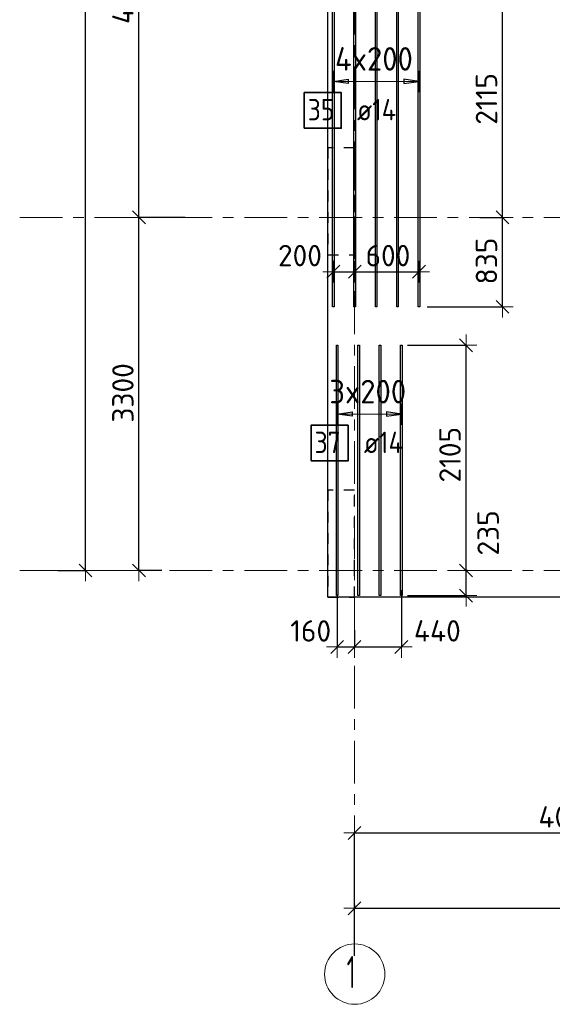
# Model space of a CAD drawing. Header units: metres. Extents: x -38 to 107, y -15 to 21.
# Tile 2 of 254: x -2.63 to 2.35, y -4.05 to 5.15. Entities that reach past the tile are written whole.
import ezdxf

# ---------------------------------------------------------------- set-up
doc = ezdxf.new("R2010")
doc.units = ezdxf.units.M
doc.header["$PDMODE"] = 65
for name, pattern in [('______11', [0.5, 0.4, -0.05, 0, -0.05]), ('______2', [0.0405, 0.03, -0.0105]), ('______5', [1.1, 0.8, -0.1, 0.1, -0.1])]:
    doc.linetypes.add(name, pattern=pattern)
for name, color, linetype, lineweight in [('XR$1$Осевая линия (1)', 7, '______5', 13), ('XR$1$Размерная линия (1)', 7, 'Continuous', 13), ('XR$5$Перекрытие (1)', 7, 'Continuous', 35), ('XR$5$Размерная линия (1)', 7, 'Continuous', 13)]:
    doc.layers.add(name, color=color, linetype=linetype, lineweight=lineweight)
doc.layers.add('XR$5$Арм.стержн.Доп. Арм верхн.зоны Х', color=7, linetype='Continuous', lineweight=35, true_color=0x8c8cff)
doc.layers.add('XR$7$Стена_ бетон несущ.', color=7, linetype='Continuous', lineweight=70, true_color=0xb4b496)
doc.styles.add('ISOCPEUR', font='txt')
doc.dimstyles.new('DIMSTYLE_2', dxfattribs={"dimtxt": 0.2, "dimasz": 0.2, "dimexe": 0, "dimexo": 0, "dimgap": 0.1, "dimtad": 2, "dimdec": 0, "dimlfac": 1000, "dimrnd": 5, "dimzin": 12, "dimdsep": 46, "dimtxsty": 'ISOCPEUR', "dimblk1": 'ALL_ML_STRICH', "dimblk2": 'ALL_ML_STRICH', "dimsah": 1, "dimcen": 0, "dimclrd": 7, "dimclre": 256, "dimclrt": 7, "dimadec": 0, "dimazin": 0, "dimtfac": 1, "dimtdec": 0, "dimtix": 1, "dimtmove": 2, "dimatfit": 3, "dimfxl": 0, "dimtzin": 0, "dimlwd": 0, "dimlwe": -3, "dimarcsym": 0})
doc.dimstyles.new('DIMSTYLE_3', dxfattribs={"dimtxt": 0.2, "dimasz": 0.2, "dimexe": 0, "dimexo": 0, "dimgap": 0.1, "dimtad": 2, "dimdec": 0, "dimlfac": 1000, "dimrnd": 5, "dimzin": 12, "dimdsep": 46, "dimtxsty": 'ISOCPEUR', "dimblk1": 'ALL_ML_STRICH', "dimblk2": 'ALL_ML_STRICH', "dimsah": 1, "dimcen": 0, "dimclrd": 7, "dimclre": 256, "dimclrt": 7, "dimadec": 0, "dimazin": 0, "dimtfac": 1, "dimtdec": 0, "dimtix": 1, "dimtmove": 2, "dimatfit": 3, "dimfxl": 0, "dimtzin": 0, "dimlwd": 0, "dimlwe": -3, "dimarcsym": 0})
doc.dimstyles.new('DIMSTYLE_36', dxfattribs={"dimtxt": 0.2, "dimasz": 0.2, "dimexe": 0, "dimexo": 0, "dimgap": 0.1, "dimtad": 0, "dimdec": 0, "dimlfac": 1000, "dimrnd": 5, "dimzin": 12, "dimdsep": 46, "dimtxsty": 'ISOCPEUR', "dimblk1": 'ALL_ML_STRICH', "dimblk2": 'ALL_ML_STRICH', "dimsah": 1, "dimcen": 0, "dimclrd": 7, "dimclre": 256, "dimclrt": 7, "dimadec": 0, "dimazin": 0, "dimtfac": 1, "dimtdec": 0, "dimtix": 1, "dimtmove": 2, "dimatfit": 3, "dimfxl": 0, "dimtvp": 1.2, "dimtzin": 0, "dimlwd": 0, "dimlwe": -3, "dimarcsym": 0})
doc.dimstyles.new('DIMSTYLE_37', dxfattribs={"dimtxt": 0.2, "dimasz": 0.2, "dimexe": 0, "dimexo": 0, "dimgap": 0.1, "dimtad": 2, "dimdec": 0, "dimlfac": 1000, "dimrnd": 5, "dimzin": 12, "dimdsep": 46, "dimtxsty": 'ISOCPEUR', "dimblk1": 'ALL_ML_STRICH', "dimblk2": 'ALL_ML_STRICH', "dimsah": 1, "dimcen": 0, "dimclrd": 7, "dimclre": 256, "dimclrt": 7, "dimadec": 0, "dimazin": 0, "dimtfac": 1, "dimtdec": 0, "dimtix": 1, "dimtmove": 2, "dimatfit": 3, "dimfxl": 0, "dimtvp": 1.2, "dimtzin": 0, "dimlwd": 0, "dimlwe": -3, "dimarcsym": 0})

# ---------------------------------------------------------------- blocks, each defined once
blk = doc.blocks.new('ALL_ML_STRICH')
at = {"color": 0, "linetype": 'ByBlock', "lineweight": -2}
for p, q in [((0, -0.5), (0, 0.5)), ((-1, 0), (0.5, 0)), ((-0.3, -0.3), (0.3, 0.3))]:
    blk.add_line(p, q, dxfattribs=at)
blk = doc.blocks.new('*D4')
at = {"layer": 'DEFPOINTS', "color": 7, "linetype": 'Continuous', "lineweight": 13, "transparency": 33554687}
for p in [(-1.6986, 16.4), (-2.2938, 0), (-2.0153, 0)]:
    blk.add_point(p, dxfattribs=at)
at = {"layer": 'XR$1$Размерная линия (1)', "color": 9, "linetype": 'Continuous', "lineweight": -2, "true_color": 0xc7c7c7, "transparency": 33554687}
for p, q in [((-1.7186, 16.4), (-2.0153, 16.4)), ((-2.2738, 0), (-2.0153, 0))]:
    blk.add_line(p, q, dxfattribs=at)
at = {"layer": 'XR$1$Размерная линия (1)', "color": 7, "linetype": 'Continuous', "lineweight": -2, "transparency": 33554687}
blk.add_line((-2.0153, 0), (-2.0153, 16.4), dxfattribs=at)
at = {"layer": 'XR$1$Размерная линия (1)', "color": 7, "linetype": 'Continuous', "lineweight": 13, "transparency": 33554687, "xscale": 0.2, "yscale": 0.2, "zscale": 0.2}
for p, rotation in [((-2.0153, 16.4), 90), ((-2.0153, 0), 270)]:
    blk.add_blockref('ALL_ML_STRICH', p, dxfattribs=dict(at, rotation=rotation))
at = {"layer": 'XR$1$Размерная линия (1)', "color": 7, "linetype": 'Continuous', "lineweight": 13, "transparency": 33554687, "insert": (-2.1653, 8.22), "char_height": 0.2, "width": 1, "attachment_point": 5, "rotation": 90, "style": 'ISOCPEUR'}
blk.add_mtext('\\A1;{16400}', dxfattribs=at)
blk = doc.blocks.new('*D5')
at = {"layer": 'DEFPOINTS', "color": 7, "linetype": 'Continuous', "lineweight": 13, "transparency": 33554687}
for p in [(-1.0635, 3.3), (-1.5153, 0), (-1.2803, 0)]:
    blk.add_point(p, dxfattribs=at)
at = {"layer": 'XR$1$Размерная линия (1)', "color": 9, "linetype": 'Continuous', "lineweight": -2, "true_color": 0xc7c7c7, "transparency": 33554687}
for p, q in [((-1.0835, 3.3), (-1.5153, 3.3)), ((-1.3003, 0), (-1.5153, 0))]:
    blk.add_line(p, q, dxfattribs=at)
at = {"layer": 'XR$1$Размерная линия (1)', "color": 7, "linetype": 'Continuous', "lineweight": -2, "transparency": 33554687}
blk.add_line((-1.5153, 0), (-1.5153, 3.3), dxfattribs=at)
at = {"layer": 'XR$1$Размерная линия (1)', "color": 7, "linetype": 'Continuous', "lineweight": 13, "transparency": 33554687, "xscale": 0.2, "yscale": 0.2, "zscale": 0.2}
for p, rotation in [((-1.5153, 3.3), 90), ((-1.5153, 0), 270)]:
    blk.add_blockref('ALL_ML_STRICH', p, dxfattribs=dict(at, rotation=rotation))
at = {"layer": 'XR$1$Размерная линия (1)', "color": 7, "linetype": 'Continuous', "lineweight": 13, "transparency": 33554687, "insert": (-1.6653, 1.66), "char_height": 0.2, "width": 0.8, "attachment_point": 5, "rotation": 90, "style": 'ISOCPEUR'}
blk.add_mtext('\\A1;{3300}', dxfattribs=at)
blk = doc.blocks.new('*D6')
at = {"layer": 'DEFPOINTS', "color": 7, "linetype": 'Continuous', "lineweight": 13, "transparency": 33554687}
for p in [(-1.1719, 7.4), (-1.5153, 3.3), (-1.0635, 3.3)]:
    blk.add_point(p, dxfattribs=at)
at = {"layer": 'XR$1$Размерная линия (1)', "color": 9, "linetype": 'Continuous', "lineweight": -2, "true_color": 0xc7c7c7, "transparency": 33554687}
for p, q in [((-1.1919, 7.4), (-1.5153, 7.4)), ((-1.0835, 3.3), (-1.5153, 3.3))]:
    blk.add_line(p, q, dxfattribs=at)
at = {"layer": 'XR$1$Размерная линия (1)', "color": 7, "linetype": 'Continuous', "lineweight": -2, "transparency": 33554687}
blk.add_line((-1.5153, 3.3), (-1.5153, 7.4), dxfattribs=at)
at = {"layer": 'XR$1$Размерная линия (1)', "color": 7, "linetype": 'Continuous', "lineweight": 13, "transparency": 33554687, "xscale": 0.2, "yscale": 0.2, "zscale": 0.2}
for p, rotation in [((-1.5153, 7.4), 90), ((-1.5153, 3.3), 270)]:
    blk.add_blockref('ALL_ML_STRICH', p, dxfattribs=dict(at, rotation=rotation))
at = {"layer": 'XR$1$Размерная линия (1)', "color": 7, "linetype": 'Continuous', "lineweight": 13, "transparency": 33554687, "insert": (-1.6653, 5.37), "char_height": 0.2, "width": 0.8, "attachment_point": 5, "rotation": 90, "style": 'ISOCPEUR'}
blk.add_mtext('\\A1;{4100}', dxfattribs=at)
blk = doc.blocks.new('*D11')
at = {"layer": 'DEFPOINTS', "color": 7, "linetype": 'Continuous', "lineweight": 13, "transparency": 33554687}
for p in [(0.5, -3.1033), (0.5, -3.1563), (61.6, -3.1401)]:
    blk.add_point(p, dxfattribs=at)
at = {"layer": 'XR$1$Размерная линия (1)', "color": 9, "linetype": 'Continuous', "lineweight": -2, "true_color": 0xc7c7c7, "transparency": 33554687}
for p, q in [((0.5, -3.1233), (0.5, -3.1563)), ((61.6, -3.1563), (61.6, -3.1563))]:
    blk.add_line(p, q, dxfattribs=at)
at = {"layer": 'XR$1$Размерная линия (1)', "color": 7, "linetype": 'Continuous', "lineweight": -2, "transparency": 33554687}
blk.add_line((0.5, -3.1563), (61.6, -3.1563), dxfattribs=at)
at = {"layer": 'XR$1$Размерная линия (1)', "color": 7, "linetype": 'Continuous', "lineweight": 13, "transparency": 33554687, "xscale": 0.2, "yscale": 0.2, "zscale": 0.2, "rotation": 180}
blk.add_blockref('ALL_ML_STRICH', (0.5, -3.1563), dxfattribs=at)
at = {"layer": 'XR$1$Размерная линия (1)', "color": 7, "linetype": 'Continuous', "lineweight": 13, "transparency": 33554687, "xscale": 0.2, "yscale": 0.2, "zscale": 0.2}
blk.add_blockref('ALL_ML_STRICH', (61.6, -3.1563), dxfattribs=at)
at = {"layer": 'XR$1$Размерная линия (1)', "color": 7, "linetype": 'Continuous', "lineweight": 13, "transparency": 33554687, "insert": (31.1, -3.0063), "char_height": 0.2, "width": 1, "attachment_point": 5, "style": 'ISOCPEUR'}
blk.add_mtext('\\A1;{61100}', dxfattribs=at)
blk = doc.blocks.new('*D12')
at = {"layer": 'DEFPOINTS', "color": 7, "linetype": 'Continuous', "lineweight": 13, "transparency": 33554687}
for p in [(0.5, -2.452), (4.5, -3.5132), (0.5, -3.6215)]:
    blk.add_point(p, dxfattribs=at)
at = {"layer": 'XR$1$Размерная линия (1)', "color": 9, "linetype": 'Continuous', "lineweight": -2, "true_color": 0xc7c7c7, "transparency": 33554687}
for p, q in [((0.5, -3.6015), (0.5, -2.452)), ((4.5, -3.4932), (4.5, -2.452))]:
    blk.add_line(p, q, dxfattribs=at)
at = {"layer": 'XR$1$Размерная линия (1)', "color": 7, "linetype": 'Continuous', "lineweight": -2, "transparency": 33554687}
blk.add_line((0.5, -2.452), (4.5, -2.452), dxfattribs=at)
at = {"layer": 'XR$1$Размерная линия (1)', "color": 7, "linetype": 'Continuous', "lineweight": 13, "transparency": 33554687, "xscale": 0.2, "yscale": 0.2, "zscale": 0.2, "rotation": 180}
blk.add_blockref('ALL_ML_STRICH', (0.5, -2.452), dxfattribs=at)
at = {"layer": 'XR$1$Размерная линия (1)', "color": 7, "linetype": 'Continuous', "lineweight": 13, "transparency": 33554687, "xscale": 0.2, "yscale": 0.2, "zscale": 0.2}
blk.add_blockref('ALL_ML_STRICH', (4.5, -2.452), dxfattribs=at)
at = {"layer": 'XR$1$Размерная линия (1)', "color": 7, "linetype": 'Continuous', "lineweight": 13, "transparency": 33554687, "insert": (2.5, -2.302), "char_height": 0.2, "width": 0.8, "attachment_point": 5, "style": 'ISOCPEUR'}
blk.add_mtext('\\A1;{4000}', dxfattribs=at)
blk = doc.blocks.new('*D623')
at = {"layer": 'DEFPOINTS', "color": 7, "linetype": 'Continuous', "lineweight": 13, "transparency": 33554687}
for p in [(0.338, -0.204), (0.5, -0.536), (0.338, -0.7143)]:
    blk.add_point(p, dxfattribs=at)
at = {"layer": 'XR$5$Размерная линия (1)', "color": 9, "linetype": 'Continuous', "lineweight": -2, "true_color": 0xc7c7c7, "transparency": 33554687}
for p, q in [((0.338, -0.224), (0.338, -0.7143)), ((0.5, -0.556), (0.5, -0.7143))]:
    blk.add_line(p, q, dxfattribs=at)
at = {"layer": 'XR$5$Размерная линия (1)', "color": 7, "linetype": 'Continuous', "lineweight": -2, "transparency": 33554687}
blk.add_line((0.338, -0.7143), (0.5, -0.7143), dxfattribs=at)
at = {"layer": 'XR$5$Размерная линия (1)', "color": 7, "linetype": 'Continuous', "lineweight": 13, "transparency": 33554687, "xscale": 0.2, "yscale": 0.2, "zscale": 0.2, "rotation": 180}
blk.add_blockref('ALL_ML_STRICH', (0.338, -0.7143), dxfattribs=at)
at = {"layer": 'XR$5$Размерная линия (1)', "color": 7, "linetype": 'Continuous', "lineweight": 13, "transparency": 33554687, "xscale": 0.2, "yscale": 0.2, "zscale": 0.2}
blk.add_blockref('ALL_ML_STRICH', (0.5, -0.7143), dxfattribs=at)
at = {"layer": 'XR$5$Размерная линия (1)', "color": 7, "linetype": 'Continuous', "lineweight": 13, "transparency": 33554687, "insert": (0.0901, -0.5642), "char_height": 0.2, "width": 0.6, "attachment_point": 5, "style": 'ISOCPEUR'}
blk.add_mtext('\\A1;{160}', dxfattribs=at)
blk = doc.blocks.new('*D624')
at = {"layer": 'DEFPOINTS', "color": 7, "linetype": 'Continuous', "lineweight": 13, "transparency": 33554687}
for p in [(0.938, -0.1643), (0.5, -0.536), (0.5, -0.7143)]:
    blk.add_point(p, dxfattribs=at)
at = {"layer": 'XR$5$Размерная линия (1)', "color": 9, "linetype": 'Continuous', "lineweight": -2, "true_color": 0xc7c7c7, "transparency": 33554687}
for p, q in [((0.938, -0.1843), (0.938, -0.7143)), ((0.5, -0.556), (0.5, -0.7143))]:
    blk.add_line(p, q, dxfattribs=at)
at = {"layer": 'XR$5$Размерная линия (1)', "color": 7, "linetype": 'Continuous', "lineweight": -2, "transparency": 33554687}
blk.add_line((0.5, -0.7143), (0.938, -0.7143), dxfattribs=at)
at = {"layer": 'XR$5$Размерная линия (1)', "color": 7, "linetype": 'Continuous', "lineweight": 13, "transparency": 33554687, "xscale": 0.2, "yscale": 0.2, "zscale": 0.2, "rotation": 180}
blk.add_blockref('ALL_ML_STRICH', (0.5, -0.7143), dxfattribs=at)
at = {"layer": 'XR$5$Размерная линия (1)', "color": 7, "linetype": 'Continuous', "lineweight": 13, "transparency": 33554687, "xscale": 0.2, "yscale": 0.2, "zscale": 0.2}
blk.add_blockref('ALL_ML_STRICH', (0.938, -0.7143), dxfattribs=at)
at = {"layer": 'XR$5$Размерная линия (1)', "color": 7, "linetype": 'Continuous', "lineweight": 13, "transparency": 33554687, "insert": (1.2741, -0.5634), "char_height": 0.2, "width": 0.6, "attachment_point": 5, "style": 'ISOCPEUR'}
blk.add_mtext('\\A1;{440}', dxfattribs=at)
blk = doc.blocks.new('*D625')
at = {"layer": 'DEFPOINTS', "color": 7, "linetype": 'Continuous', "lineweight": 13, "transparency": 33554687}
for p in [(1.5774, 0), (0.976, -0.2344), (1.5424, -0.2344)]:
    blk.add_point(p, dxfattribs=at)
at = {"layer": 'XR$5$Размерная линия (1)', "color": 9, "linetype": 'Continuous', "lineweight": -2, "true_color": 0xc7c7c7, "transparency": 33554687}
for p, q in [((1.5574, 0), (1.5424, 0)), ((0.996, -0.2344), (1.5424, -0.2344))]:
    blk.add_line(p, q, dxfattribs=at)
at = {"layer": 'XR$5$Размерная линия (1)', "color": 7, "linetype": 'Continuous', "lineweight": -2, "transparency": 33554687}
blk.add_line((1.5424, -0.2344), (1.5424, 0), dxfattribs=at)
at = {"layer": 'XR$5$Размерная линия (1)', "color": 7, "linetype": 'Continuous', "lineweight": 13, "transparency": 33554687, "xscale": 0.2, "yscale": 0.2, "zscale": 0.2}
for p, rotation in [((1.5424, 0), 90), ((1.5424, -0.2344), 270)]:
    blk.add_blockref('ALL_ML_STRICH', p, dxfattribs=dict(at, rotation=rotation))
at = {"layer": 'XR$5$Размерная линия (1)', "color": 7, "linetype": 'Continuous', "lineweight": 13, "transparency": 33554687, "insert": (1.7489, 0.3518), "char_height": 0.2, "width": 0.6, "attachment_point": 5, "rotation": 90, "style": 'ISOCPEUR'}
blk.add_mtext('\\A1;{235}', dxfattribs=at)
blk = doc.blocks.new('*D626')
at = {"layer": 'DEFPOINTS', "color": 7, "linetype": 'Continuous', "lineweight": 13, "transparency": 33554687}
for p in [(0.976, 2.1054), (1.5424, 0), (1.5774, 0)]:
    blk.add_point(p, dxfattribs=at)
at = {"layer": 'XR$5$Размерная линия (1)', "color": 9, "linetype": 'Continuous', "lineweight": -2, "true_color": 0xc7c7c7, "transparency": 33554687}
for p, q in [((0.996, 2.1054), (1.5424, 2.1054)), ((1.5574, 0), (1.5424, 0))]:
    blk.add_line(p, q, dxfattribs=at)
at = {"layer": 'XR$5$Размерная линия (1)', "color": 7, "linetype": 'Continuous', "lineweight": -2, "transparency": 33554687}
blk.add_line((1.5424, 0), (1.5424, 2.1054), dxfattribs=at)
at = {"layer": 'XR$5$Размерная линия (1)', "color": 7, "linetype": 'Continuous', "lineweight": 13, "transparency": 33554687, "xscale": 0.2, "yscale": 0.2, "zscale": 0.2}
for p, rotation in [((1.5424, 2.1054), 90), ((1.5424, 0), 270)]:
    blk.add_blockref('ALL_ML_STRICH', p, dxfattribs=dict(at, rotation=rotation))
at = {"layer": 'XR$5$Размерная линия (1)', "color": 7, "linetype": 'Continuous', "lineweight": 13, "transparency": 33554687, "insert": (1.3924, 1.0827), "char_height": 0.2, "width": 0.8, "attachment_point": 5, "rotation": 90, "style": 'ISOCPEUR'}
blk.add_mtext('\\A1;{2105}', dxfattribs=at)
blk = doc.blocks.new('*D818')
at = {"layer": 'DEFPOINTS', "color": 7, "linetype": 'Continuous', "lineweight": 13, "transparency": 33554687}
for p in [(1.6516, 3.3), (1.16, 2.4647), (1.8833, 2.4647)]:
    blk.add_point(p, dxfattribs=at)
at = {"layer": 'XR$5$Размерная линия (1)', "color": 9, "linetype": 'Continuous', "lineweight": -2, "true_color": 0xc7c7c7, "transparency": 33554687}
for p, q in [((1.6716, 3.3), (1.8833, 3.3)), ((1.18, 2.4647), (1.8833, 2.4647))]:
    blk.add_line(p, q, dxfattribs=at)
at = {"layer": 'XR$5$Размерная линия (1)', "color": 7, "linetype": 'Continuous', "lineweight": -2, "transparency": 33554687}
blk.add_line((1.8833, 2.4647), (1.8833, 3.3), dxfattribs=at)
at = {"layer": 'XR$5$Размерная линия (1)', "color": 7, "linetype": 'Continuous', "lineweight": 13, "transparency": 33554687, "xscale": 0.2, "yscale": 0.2, "zscale": 0.2}
for p, rotation in [((1.8833, 3.3), 90), ((1.8833, 2.4647), 270)]:
    blk.add_blockref('ALL_ML_STRICH', p, dxfattribs=dict(at, rotation=rotation))
at = {"layer": 'XR$5$Размерная линия (1)', "color": 7, "linetype": 'Continuous', "lineweight": 13, "transparency": 33554687, "insert": (1.7333, 2.8923), "char_height": 0.2, "width": 0.6, "attachment_point": 5, "rotation": 90, "style": 'ISOCPEUR'}
blk.add_mtext('\\A1;{835}', dxfattribs=at)
blk = doc.blocks.new('*D819')
at = {"layer": 'DEFPOINTS', "color": 7, "linetype": 'Continuous', "lineweight": 13, "transparency": 33554687}
for p in [(1.16, 5.4147), (1.6516, 3.3), (1.8833, 3.3)]:
    blk.add_point(p, dxfattribs=at)
at = {"layer": 'XR$5$Размерная линия (1)', "color": 9, "linetype": 'Continuous', "lineweight": -2, "true_color": 0xc7c7c7, "transparency": 33554687}
for p, q in [((1.18, 5.4147), (1.8833, 5.4147)), ((1.6716, 3.3), (1.8833, 3.3))]:
    blk.add_line(p, q, dxfattribs=at)
at = {"layer": 'XR$5$Размерная линия (1)', "color": 7, "linetype": 'Continuous', "lineweight": -2, "transparency": 33554687}
blk.add_line((1.8833, 3.3), (1.8833, 5.4147), dxfattribs=at)
at = {"layer": 'XR$5$Размерная линия (1)', "color": 7, "linetype": 'Continuous', "lineweight": 13, "transparency": 33554687, "xscale": 0.2, "yscale": 0.2, "zscale": 0.2}
for p, rotation in [((1.8833, 5.4147), 90), ((1.8833, 3.3), 270)]:
    blk.add_blockref('ALL_ML_STRICH', p, dxfattribs=dict(at, rotation=rotation))
at = {"layer": 'XR$5$Размерная линия (1)', "color": 7, "linetype": 'Continuous', "lineweight": 13, "transparency": 33554687, "insert": (1.7333, 4.4073), "char_height": 0.2, "width": 0.8, "attachment_point": 5, "rotation": 90, "style": 'ISOCPEUR'}
blk.add_mtext('\\A1;{2115}', dxfattribs=at)
blk = doc.blocks.new('*D831')
at = {"layer": 'DEFPOINTS', "color": 7, "linetype": 'Continuous', "lineweight": 13, "transparency": 33554687}
for p in [(0.3022, 2.8595), (0.5022, 2.8636), (0.3022, 2.793)]:
    blk.add_point(p, dxfattribs=at)
at = {"layer": 'XR$5$Размерная линия (1)', "color": 9, "linetype": 'Continuous', "lineweight": -2, "true_color": 0xc7c7c7, "transparency": 33554687}
for p, q in [((0.3022, 2.8395), (0.3022, 2.793)), ((0.5022, 2.8436), (0.5022, 2.793))]:
    blk.add_line(p, q, dxfattribs=at)
at = {"layer": 'XR$5$Размерная линия (1)', "color": 7, "linetype": 'Continuous', "lineweight": -2, "transparency": 33554687}
blk.add_line((0.3022, 2.793), (0.5022, 2.793), dxfattribs=at)
at = {"layer": 'XR$5$Размерная линия (1)', "color": 7, "linetype": 'Continuous', "lineweight": 13, "transparency": 33554687, "xscale": 0.2, "yscale": 0.2, "zscale": 0.2, "rotation": 180}
blk.add_blockref('ALL_ML_STRICH', (0.3022, 2.793), dxfattribs=at)
at = {"layer": 'XR$5$Размерная линия (1)', "color": 7, "linetype": 'Continuous', "lineweight": 13, "transparency": 33554687, "xscale": 0.2, "yscale": 0.2, "zscale": 0.2}
blk.add_blockref('ALL_ML_STRICH', (0.5022, 2.793), dxfattribs=at)
at = {"layer": 'XR$5$Размерная линия (1)', "color": 7, "linetype": 'Continuous', "lineweight": 13, "transparency": 33554687, "insert": (-0.0102, 2.9429), "char_height": 0.2, "width": 0.6, "attachment_point": 5, "style": 'ISOCPEUR'}
blk.add_mtext('\\A1;{200}', dxfattribs=at)
blk = doc.blocks.new('*D832')
at = {"layer": 'DEFPOINTS', "color": 7, "linetype": 'Continuous', "lineweight": 13, "transparency": 33554687}
for p in [(0.5022, 2.8636), (1.1022, 2.8553), (0.5022, 2.793)]:
    blk.add_point(p, dxfattribs=at)
at = {"layer": 'XR$5$Размерная линия (1)', "color": 9, "linetype": 'Continuous', "lineweight": -2, "true_color": 0xc7c7c7, "transparency": 33554687}
for p, q in [((0.5022, 2.8436), (0.5022, 2.793)), ((1.1022, 2.8353), (1.1022, 2.793))]:
    blk.add_line(p, q, dxfattribs=at)
at = {"layer": 'XR$5$Размерная линия (1)', "color": 7, "linetype": 'Continuous', "lineweight": -2, "transparency": 33554687}
blk.add_line((0.5022, 2.793), (1.1022, 2.793), dxfattribs=at)
at = {"layer": 'XR$5$Размерная линия (1)', "color": 7, "linetype": 'Continuous', "lineweight": 13, "transparency": 33554687, "xscale": 0.2, "yscale": 0.2, "zscale": 0.2, "rotation": 180}
blk.add_blockref('ALL_ML_STRICH', (0.5022, 2.793), dxfattribs=at)
at = {"layer": 'XR$5$Размерная линия (1)', "color": 7, "linetype": 'Continuous', "lineweight": 13, "transparency": 33554687, "xscale": 0.2, "yscale": 0.2, "zscale": 0.2}
blk.add_blockref('ALL_ML_STRICH', (1.1022, 2.793), dxfattribs=at)
at = {"layer": 'XR$5$Размерная линия (1)', "color": 7, "linetype": 'Continuous', "lineweight": 13, "transparency": 33554687, "insert": (0.8122, 2.943), "char_height": 0.2, "width": 0.6, "attachment_point": 5, "style": 'ISOCPEUR'}
blk.add_mtext('\\A1;{600}', dxfattribs=at)

msp = doc.modelspace()

# ---------------------------------------------------------------- linework, layer by layer
at = {"layer": 'XR$1$Осевая линия (1)', "color": 253, "linetype": '______11', "lineweight": 13, "true_color": 0xa0a0a0, "transparency": 33554687}
for p, q in [((0.5, -3.39), (0.5, 19.78)), ((-2.63, 3.3), (62.6, 3.3)), ((-2.63, 0), (62.6, 0))]:
    msp.add_line(p, q, dxfattribs=at)
at = {"layer": 'XR$1$Осевая линия (1)', "color": 7, "linetype": 'Continuous', "lineweight": 13, "transparency": 33554687}
msp.add_circle((0.5019, -3.7714), 0.2819, dxfattribs=at)
at = {"layer": 'XR$5$Арм.стержн.Доп. Арм верхн.зоны Х', "color": 253, "linetype": 'Continuous', "lineweight": -3, "true_color": 0xa0a0a0, "transparency": 33554687}
for p, q in [((0.302, 4.5713), (0.302, 4.6713)), ((1.102, 4.5713), (1.102, 4.6713)), ((0.302, 4.5713), (0.302, 4.4713)), ((1.102, 4.5713), (1.102, 4.4713)), ((0.338, 1.4621), (0.338, 1.5621)), ((0.938, 1.4621), (0.938, 1.5621)), ((0.338, 1.4621), (0.338, 1.3621)), ((0.938, 1.4621), (0.938, 1.3621))]:
    msp.add_line(p, q, dxfattribs=at)
at = {"layer": 'XR$5$Арм.стержн.Доп. Арм верхн.зоны Х', "color": 7, "linetype": 'Continuous', "lineweight": 25, "transparency": 33554687}
for p, q in [((0.302, 4.5713), (0.442, 4.5913)), ((0.442, 4.5513), (0.302, 4.5713)), ((0.442, 4.5913), (0.442, 4.5513)), ((1.102, 4.5713), (0.962, 4.5913)), ((0.962, 4.5913), (0.962, 4.5513)), ((0.962, 4.5513), (1.102, 4.5713)), ((0.338, 1.4621), (0.478, 1.4821)), ((0.478, 1.4821), (0.478, 1.4421)), ((0.938, 1.4621), (0.798, 1.4821)), ((0.798, 1.4821), (0.798, 1.4421)), ((0.478, 1.4421), (0.338, 1.4621)), ((0.798, 1.4421), (0.938, 1.4621))]:
    msp.add_line(p, q, dxfattribs=at)
at = {"layer": 'XR$5$Арм.стержн.Доп. Арм верхн.зоны Х', "color": 7, "linetype": 'Continuous', "lineweight": 13, "transparency": 33554687}
for p, q in [((0.302, 4.5713), (0.302, 4.5713)), ((0.302, 4.5713), (1.102, 4.5713)), ((1.102, 4.5713), (1.102, 4.5713)), ((0.338, 1.4621), (0.338, 1.4621)), ((0.338, 1.4621), (0.938, 1.4621)), ((0.938, 1.4621), (0.938, 1.4621))]:
    msp.add_line(p, q, dxfattribs=at)
at = {"layer": 'XR$5$Арм.стержн.Доп. Арм верхн.зоны Х', "color": 7, "linetype": 'Continuous', "lineweight": 25, "transparency": 33554687}
for points in [[(0.295, 2.4647), (0.295, 5.4147), (0.309, 5.4147), (0.309, 2.4647), (0.295, 2.4647)], [(0.495, 2.4647), (0.495, 5.4147), (0.509, 5.4147), (0.509, 2.4647), (0.495, 2.4647)], [(0.695, 2.4647), (0.695, 5.4147), (0.709, 5.4147), (0.709, 2.4647), (0.695, 2.4647)], [(0.895, 2.4647), (0.895, 5.4147), (0.909, 5.4147), (0.909, 2.4647), (0.895, 2.4647)], [(1.095, 2.4647), (1.095, 5.4147), (1.109, 5.4147), (1.109, 2.4647), (1.095, 2.4647)], [(0.331, -0.2344), (0.331, 2.1056), (0.345, 2.1056), (0.345, -0.2344), (0.331, -0.2344)], [(0.531, -0.2344), (0.531, 2.1056), (0.545, 2.1056), (0.545, -0.2344), (0.531, -0.2344)], [(0.731, -0.2344), (0.731, 2.1056), (0.745, 2.1056), (0.745, -0.2344), (0.731, -0.2344)], [(0.931, -0.2344), (0.931, 2.1056), (0.945, 2.1056), (0.945, -0.2344), (0.931, -0.2344)]]:
    msp.add_lwpolyline(points, dxfattribs=at)
at = {"layer": 'XR$5$Арм.стержн.Доп. Арм верхн.зоны Х', "color": 7, "linetype": 'Continuous', "lineweight": 35, "transparency": 33554687}
for points in [[(0.0295, 4.1335), (0.3762, 4.1335), (0.3762, 4.4669), (0.0295, 4.4669), (0.0295, 4.1335)], [(0.0931, 1.0243), (0.4398, 1.0243), (0.4398, 1.3576), (0.0931, 1.3576), (0.0931, 1.0243)]]:
    msp.add_lwpolyline(points, dxfattribs=at)
at = {"layer": 'XR$5$Перекрытие (1)', "color": 7, "linetype": 'Continuous', "lineweight": 25, "transparency": 33554687}
for p, q in [((0.25, -0.2498), (0.25, 16.6502)), ((13.6501, -0.2498), (0.25, -0.2498))]:
    msp.add_line(p, q, dxfattribs=at)
at = {"layer": 'XR$7$Стена_ бетон несущ.', "color": 253, "linetype": '______2', "lineweight": -3, "true_color": 0xa0a0a0, "transparency": 33554687}
for p, q in [((0.5, 3.95), (0.25, 3.95)), ((0.25, 3.95), (0.25, 3.95)), ((0.25, 3.95), (0.25, 2.95)), ((0.5, 2.95), (0.5, 3.95)), ((0.25, 2.95), (0.5, 2.95)), ((0.5, 0.75), (0.25, 0.75)), ((0.25, 0.75), (0.25, -0.25)), ((0.5, 0), (0.5, 0.75)), ((0.5, -0.25), (0.5, 0)), ((0.25, -0.25), (0.5, -0.25))]:
    msp.add_line(p, q, dxfattribs=at)

# ---------------------------------------------------------------- texts
at = {"layer": 'XR$1$Осевая линия (1)', "color": 7, "linetype": 'Continuous', "lineweight": 13, "transparency": 33554687, "insert": (0.4269, -3.9019), "char_height": 0.3, "width": 0.233333, "attachment_point": 7, "style": 'ISOCPEUR'}
msp.add_mtext('\\W0.56;1', dxfattribs=at)
at = {"layer": 'XR$5$Арм.стержн.Доп. Арм верхн.зоны Х', "color": 7, "linetype": 'Continuous', "lineweight": 13, "transparency": 33554687, "char_height": 0.22, "attachment_point": 7, "style": 'ISOCPEUR'}
for s, insert, width in [('\\W0.95;4x200', (0.317, 4.6713), 0.895564), ('\\W0.95;3x200', (0.264, 1.5621), 0.873359)]:
    msp.add_mtext(s, dxfattribs=dict(at, insert=insert, width=width))
at = {"layer": 'XR$5$Арм.стержн.Доп. Арм верхн.зоны Х', "color": 7, "linetype": 'Continuous', "lineweight": 25, "transparency": 33554687, "char_height": 0.2, "attachment_point": 7, "style": 'ISOCPEUR'}
for s, insert, width in [('\\W0.87;35', (0.0628, 4.2069), 0.367208), ('\\W0.89; ø14 ', (0.4095, 4.2069), 0.769432), ('\\W0.87;37', (0.1265, 1.0976), 0.367208), ('\\W0.89; ø14 ', (0.4731, 1.0976), 0.769432)]:
    msp.add_mtext(s, dxfattribs=dict(at, insert=insert, width=width))

# ---------------------------------------------------------------- dimensions: what is measured, and where the dimension line sits
at = {"layer": 'XR$1$Размерная линия (1)', "color": 7, "linetype": 'Continuous', "lineweight": 13, "transparency": 33554687}
for base, p1, p2, dimstyle, picture, middle in [((-2.0153, 16.4), (-2.2738, 0), (-1.7186, 16.4), 'DIMSTYLE_2', '*D4', (-2.1653, 8.22)), ((-1.5153, 7.4), (-1.0835, 3.3), (-1.1919, 7.4), 'DIMSTYLE_3', '*D6', (-1.6653, 5.37)), ((-1.5153, 3.3), (-1.3003, 0), (-1.0835, 3.3), 'DIMSTYLE_3', '*D5', (-1.6653, 1.66))]:
    dim = msp.add_linear_dim(base=base, p1=p1, p2=p2, angle=90, dimstyle=dimstyle, override={"dimpost": '<>', "dimclrd": 7, "dimclre": 9, "dimclrt": 7, "dimlwd": 0, "dimlwe": 65533}, dxfattribs=at)
    dim.commit()
    dim.dimension.update_dxf_attribs({"geometry": picture, "text_midpoint": middle, "dimtype": 160})
for base, p1, p2, picture, middle in [((4.5, -2.452), (0.5, -3.6015), (4.5, -3.4932), '*D12', (2.5, -2.302)), ((61.6, -3.1563), (0.5, -3.1233), (61.6, -3.1563), '*D11', (31.1, -3.0063))]:
    dim = msp.add_linear_dim(base=base, p1=p1, p2=p2, dimstyle='DIMSTYLE_3', override={"dimpost": '<>', "dimclrd": 7, "dimclre": 9, "dimclrt": 7, "dimlwd": 0, "dimlwe": 65533}, dxfattribs=at)
    dim.commit()
    dim.dimension.update_dxf_attribs({"geometry": picture, "text_midpoint": middle, "dimtype": 160})
at = {"layer": 'XR$5$Размерная линия (1)', "color": 7, "linetype": 'Continuous', "lineweight": 13, "transparency": 33554687}
for base, p1, p2, dimstyle, picture, middle in [((1.8833, 5.4147), (1.6716, 3.3), (1.18, 5.4147), 'DIMSTYLE_3', '*D819', (1.7333, 4.4073)), ((1.8833, 3.3), (1.18, 2.4647), (1.6716, 3.3), 'DIMSTYLE_3', '*D818', (1.7333, 2.8923)), ((1.5424, 2.1054), (1.5574, 0), (0.996, 2.1054), 'DIMSTYLE_3', '*D626', (1.3924, 1.0827)), ((1.5424, 0), (0.996, -0.2344), (1.5574, 0), 'DIMSTYLE_36', '*D625', (1.7489, 0.3518))]:
    dim = msp.add_linear_dim(base=base, p1=p1, p2=p2, angle=90, dimstyle=dimstyle, override={"dimpost": '<>', "dimclrd": 7, "dimclre": 9, "dimclrt": 7, "dimlwd": 0, "dimlwe": 65533}, dxfattribs=at)
    dim.commit()
    dim.dimension.update_dxf_attribs({"geometry": picture, "text_midpoint": middle, "dimtype": 160})
for base, p1, p2, dimstyle, picture, middle in [((0.5022, 2.793), (0.3022, 2.8395), (0.5022, 2.8436), 'DIMSTYLE_37', '*D831', (-0.0102, 2.9429)), ((1.1022, 2.793), (0.5022, 2.8436), (1.1022, 2.8353), 'DIMSTYLE_3', '*D832', (0.8122, 2.943)), ((0.938, -0.7143), (0.5, -0.556), (0.938, -0.1843), 'DIMSTYLE_37', '*D624', (1.2741, -0.5634)), ((0.5, -0.7143), (0.338, -0.224), (0.5, -0.556), 'DIMSTYLE_37', '*D623', (0.0901, -0.5642))]:
    dim = msp.add_linear_dim(base=base, p1=p1, p2=p2, dimstyle=dimstyle, override={"dimpost": '<>', "dimclrd": 7, "dimclre": 9, "dimclrt": 7, "dimlwd": 0, "dimlwe": 65533}, dxfattribs=at)
    dim.commit()
    dim.dimension.update_dxf_attribs({"geometry": picture, "text_midpoint": middle, "dimtype": 160})

doc.saveas('drawing.dxf')
